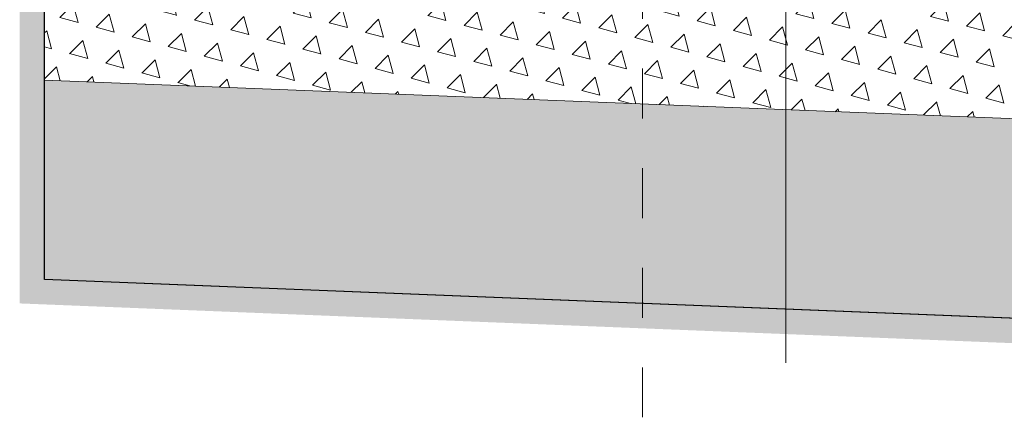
# Model space of a CAD drawing. Header units: feet. Extents: x 211.3 to 241.6, y -209.3 to -192.7.
# Tile 7 of 15: x 216.5 to 218.5, y -201.3 to -200.5. Entities that reach past the tile are written whole.
import ezdxf

# ---------------------------------------------------------------- set-up
doc = ezdxf.new("R2010")
doc.units = ezdxf.units.FT
doc.header["$MEASUREMENT"] = 0
doc.linetypes.add('DASHDOT2', pattern=[12.7, 6.35, -3.175, 0, -3.175])
for name, color, linetype, lineweight in [('Geowłóknina', 160, 'Continuous', 30), ('Miesz_niezw', 251, 'Continuous', 9), ('Mieszanka_niezw_0_315', 44, 'Continuous', 15), ('Opis (wydruk czarny)', 7, 'Continuous', 15), ('Osie', 1, 'DASHDOT2', 13), ('Podłoże gruntowe', 7, 'Continuous', 13)]:
    doc.layers.add(name, color=color, linetype=linetype, lineweight=lineweight)

msp = doc.modelspace()

# ---------------------------------------------------------------- hatches: boundary and pattern name
at = {"layer": 'Miesz_niezw'}
h = msp.add_hatch(dxfattribs=at)
h.set_pattern_fill('TRIANG', color=256, scale=0.2, angle=45)
h.set_pattern_definition([(105, (0, 0), (-0.07244443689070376, 0.01941142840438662), [0.03750000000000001, -0.03750000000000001]), (165, (0, 0), (-0.05303300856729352, -0.05303300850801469), [0.03750000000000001, -0.03750000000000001]), (45, (-0.03622221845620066, 0.009705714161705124), (-0.01941142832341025, 0.07244443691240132), [0.03750000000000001, -0.03750000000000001])])
h.paths.add_polyline_path([(216.5261949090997, -200.4019116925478), (216.5261949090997, -200.6399117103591), (219.9509593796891, -200.7769022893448), (220.0460535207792, -201.0621847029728), (220.2257425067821, -201.0621847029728), (220.2257425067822, -200.4019116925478)])
at = {"layer": 'Mieszanka_niezw_0_315', "ltscale": 10}
h = msp.add_hatch(dxfattribs=at)
h.set_pattern_fill('AR-CONC', color=256, scale=0.01, style=0)
h.set_pattern_definition([(49.99999999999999, (0, 0), (0.07172601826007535, -0.006275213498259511), [0.0075, -0.0825]), (355, (0, 0), (-0.0138751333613, 0.07521921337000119), [0.006, -0.066]), (100.45144446, (0.0059771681, -0.0005229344), (0.0578508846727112, 0.06894399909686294), [0.006374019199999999, -0.07011421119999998]), (46.18420000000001, (0, 0.02), (0.1067241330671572, -0.01655192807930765), [0.01125, -0.12375]), (96.63563549, (0.0088936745, 0.0186206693), (0.09346619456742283, 0.09741186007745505), [0.0095610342, -0.105171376]), (351.1841639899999, (0, 0.02), (0.09346619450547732, 0.09741186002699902), [0.009000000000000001, -0.0990000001]), (21, (0.01, 0.015), (0.05969070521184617, -0.04026188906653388), [0.0075, -0.0825]), (326.0000000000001, (0.01, 0.015), (0.02433153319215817, 0.0725150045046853), [0.006, -0.066]), (71.45144474, (0.0149742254, 0.0116448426), (0.08402223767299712, 0.03225311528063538), [0.006374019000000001, -0.0701142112]), (37.50000000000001, (0, 0), (0.001215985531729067, 0.03328938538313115), [0, -0.0652, 0, -0.067, 0, -0.06625]), (7.499999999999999, (0, 0), (0.02630695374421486, 0.03944117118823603), [0, -0.0382, 0, -0.0637, 0, -0.02525]), (327.5, (-0.0223, 0), (0.0533822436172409, -0.002255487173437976), [0, -0.025, 0, -0.078, 0, -0.1035]), (317.5, (-0.0323, 0), (0.05831861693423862, 0.01001049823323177), [0, -0.0325, 0, -0.0518, 0, -0.0735])])
h.paths.add_polyline_path([(220.0862025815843, -201.1826318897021), (219.9509593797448, -200.7769022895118), (216.5261949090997, -200.6399117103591), (216.5261949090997, -201.0402315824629)])
at = {"layer": 'Podłoże gruntowe'}
h = msp.add_hatch(dxfattribs=at)
h.set_pattern_fill('EARTH', color=256, scale=0.25, angle=45, style=0)
h.set_pattern_definition([(45, (0, 0.05003998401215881), (0, 0.08838834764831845), [0.0625, -0.0625]), (45, (-0.01657281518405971, 0.06661279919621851), (0, 0.08838834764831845), [0.0625, -0.0625]), (45, (-0.03314563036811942, 0.08318561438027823), (0, 0.08838834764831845), [0.0625, -0.0625]), (135, (-0.03314563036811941, 0.09423415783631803), (-0.08838834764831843, 6.938893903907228e-18), [0.0625, -0.0625]), (135, (-0.01657281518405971, 0.1108069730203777), (-0.08838834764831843, 6.938893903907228e-18), [0.0625, -0.0625]), (135, (0, 0.1273797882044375), (-0.08838834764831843, 6.938893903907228e-18), [0.0625, -0.0625])])
h.paths.add_polyline_path([(220.0496911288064, -201.2312114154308), (220.0327857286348, -201.1804952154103), (216.5261949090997, -201.0402315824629), (216.5261949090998, -200.4959117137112), (216.4761949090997, -200.4959117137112), (216.4761949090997, -201.0882715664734)])

# ---------------------------------------------------------------- linework, layer by layer
at = {"layer": 'Geowłóknina', "ltscale": 5}
msp.add_lwpolyline([(220.0862025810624, -201.1826318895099), (216.5261949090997, -201.0402315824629), (216.5261949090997, -200.1108375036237)], dxfattribs=at)
at = {"layer": 'Miesz_niezw'}
msp.add_line((219.9509593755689, -200.7769022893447), (216.5261949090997, -200.6399117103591), dxfattribs=at)
msp.add_lwpolyline([(216.5261949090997, -200.5828745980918), (216.5261949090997, -200.8054746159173)], dxfattribs=at)
at = {"layer": 'Mieszanka_niezw_0_315', "ltscale": 10}
msp.add_line((220.0862025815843, -201.1826318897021), (216.5261949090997, -201.0402315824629), dxfattribs=at)
at = {"layer": 'Opis (wydruk czarny)'}
msp.add_lwpolyline([(218.014438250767, -201.2075493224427), (218.014438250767, -199.6606535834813)], dxfattribs=at)
at = {"layer": 'Osie', "ltscale": 0.01}
msp.add_lwpolyline([(217.7261949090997, -201.3168580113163), (217.7261949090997, -199.9037545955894)], dxfattribs=at)

doc.saveas('drawing.dxf')
